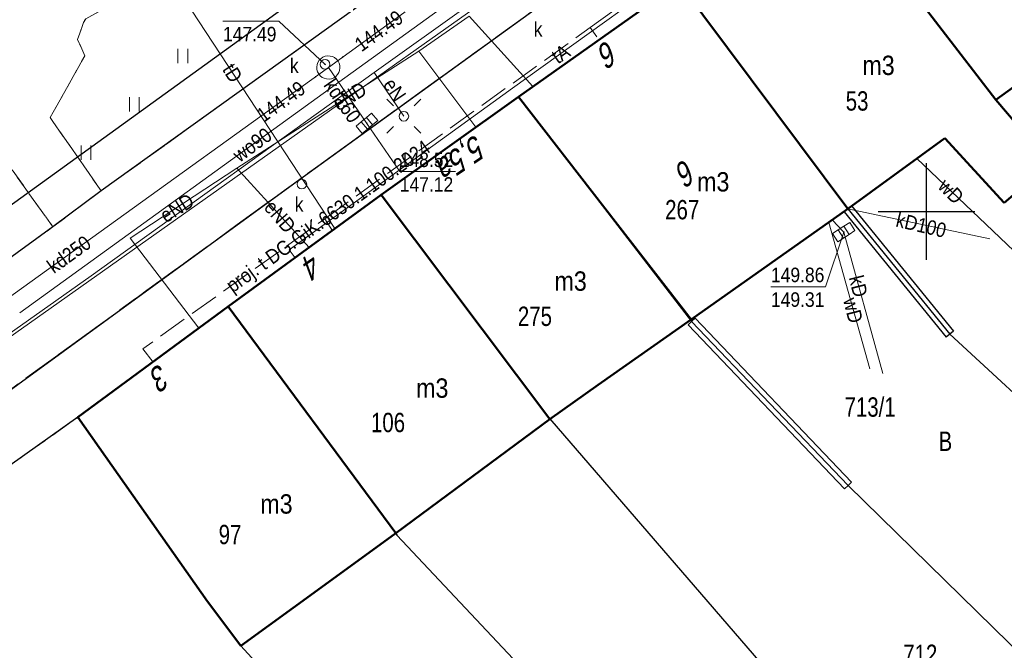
# Model space of a CAD drawing. Header units: metres. Extents: x 5552311 to 5555313, y 5709371 to 5712599.
# Tile 9 of 71: x 5554453 to 5554504, y 5710477 to 5710510. Entities that reach past the tile are written whole.
import ezdxf
from ezdxf.enums import TextEntityAlignment as Align

# ---------------------------------------------------------------- set-up
doc = ezdxf.new("R2010")
doc.units = ezdxf.units.M
doc.header["$MEASUREMENT"] = 0
doc.linetypes.add('1.0_0.5', pattern=[1.5, 1, -0.5])
doc.linetypes.add('1.5_0.5', pattern=[2, 1.5, -0.5])
doc.layers.get('0').update_dxf_attribs({"color": 2, "linetype": 'CONTINUOUS', "lineweight": 5})
for name, color, linetype in [('203-punkt graniczny', 7, 'CONTINUOUS'), ('210-oznaczenie konturu użytku gruntowego', 60, 'CONTINUOUS'), ('211-numer działki ewidencyjnej', 7, 'CONTINUOUS'), ('218-kontur użytku gruntowego', 60, 'CONTINUOUS'), ('219-działka ewidencyjna', 7, 'CONTINUOUS'), ('238-Punkt adresowy budynku', 7, 'CONTINUOUS'), ('312-budynek ewidencyjny', 7, 'CONTINUOUS'), ('312-oznaczenie budynku ewidencyjnego', 7, 'CONTINUOUS'), ('312-oznaczenie budynku ewidencyjnego-Atr117', 7, 'CONTINUOUS'), ('chodnik', 7, 'CONTINUOUS'), ('jezdnia', 7, 'CONTINUOUS'), ('komora podziemna', 7, 'CONTINUOUS'), ('kratka ściekowa', 7, 'CONTINUOUS'), ('krawężnik', 7, 'CONTINUOUS'), ('latarnia', 7, 'CONTINUOUS'), ('przewód elektroenergetyczny podziemny', 7, 'CONTINUOUS'), ('przewód elektroenergetyczny podziemny-Atr1', 7, 'CONTINUOUS'), ('przewód kanalizacyjny', 7, 'CONTINUOUS'), ('przewód kanalizacyjny-Atr1', 7, 'CONTINUOUS'), ('przewód telekomunikacyjny podziemny', 7, 'CONTINUOUS'), ('przewód telekomunikacyjny podziemny - ob. projektowany', 7, 'CONTINUOUS'), ('przewód telekomunikacyjny podziemny - ob. projektowany-Atr1', 7, 'CONTINUOUS'), ('przewód telekomunikacyjny podziemny-Atr1', 7, 'CONTINUOUS'), ('przewód wodociągowy', 7, 'CONTINUOUS'), ('przewód wodociągowy-Atr1', 7, 'CONTINUOUS'), ('rzedna', 7, 'CONTINUOUS'), ('rzedna-Atr2', 7, 'CONTINUOUS'), ('rzedna-Atr3', 7, 'CONTINUOUS'), ('trawnik', 7, 'CONTINUOUS'), ('Wstawianie ramki sekcyjnej z opisem', 7, 'CONTINUOUS'), ('właz do komory lub kanału - okrągły', 7, 'CONTINUOUS'), ('właz do komory lub kanału - okrągły-Atr17', 7, 'CONTINUOUS'), ('ściana oporowa (linia)', 7, 'CONTINUOUS')]:
    doc.layers.add(name, color=color, linetype=linetype)
doc.styles.get("Standard").update_dxf_attribs({"font": 'Working1250', "width": 0.75})
doc.linetypes.add('otdn_500', pattern='A,5,0,[21,ksztalty.shx,S=0.5,R=0,X=0,Y=0]', length=5)

# ---------------------------------------------------------------- blocks, each defined once
blk = doc.blocks.new('203')
at = {"linetype": 'Continuous', "lineweight": 0}
h = blk.add_hatch(color=94, dxfattribs=at)
edge = h.paths.add_edge_path()
edge.add_arc((0, 0), 0.045, 0, 360)
blk = doc.blocks.new('US05')
at = {"color": 0, "linetype": 'Continuous', "lineweight": 13}
for p, q in [((-0.525, -0.25), (-0.525, 0.25)), ((-0.525, 0.25), (-0.175, 0.25)), ((-0.175, -0.25), (-0.175, 0.25)), ((-0.175, 0.25), (0.175, 0.25)), ((0.175, -0.25), (0.175, 0.25)), ((0.175, 0.25), (0.525, 0.25)), ((0.525, -0.25), (0.525, 0.25)), ((-0.525, -0.25), (-0.175, -0.25)), ((-0.175, -0.25), (0.175, -0.25)), ((0.175, -0.25), (0.525, -0.25))]:
    blk.add_line(p, q, dxfattribs=at)
blk = doc.blocks.new('PW01')
at = {"linetype": 'Continuous', "lineweight": 13}
h = blk.add_hatch(color=0, dxfattribs=at)
edge = h.paths.add_edge_path()
edge.add_arc((0, 0), 0.045, 0, 360)
blk = doc.blocks.new('US22')
at = {"color": 0, "linetype": 'Continuous', "lineweight": 13}
blk.add_circle((0, 0), 0.25, dxfattribs=at)
blk = doc.blocks.new('SM01')
at = {"color": 0, "linetype": 'Continuous', "lineweight": 13}
for p, q in [((-0.53, 0.531), (-0.883, 0.884)), ((0.531, 0.531), (0.884, 0.884)), ((-0.53, -0.53), (-0.883, -0.883)), ((0.531, -0.53), (0.884, -0.883))]:
    blk.add_line(p, q, dxfattribs=at)
blk.add_circle((0, 0), 0.25, dxfattribs=at)
blk = doc.blocks.new('TU04')
at = {"color": 0, "linetype": 'Continuous', "lineweight": 13}
for p, q in [((0, 0), (0, 0.75)), ((0.5, 0), (0.5, 0.75))]:
    blk.add_line(p, q, dxfattribs=at)
blk = doc.blocks.new('RAMKA500K')
at = {"color": 0}
for p, q in [((97.5, 250), (102.5, 250)), ((100, 247.5), (100, 250)), ((100, 0), (100, 2.5)), ((97.5, 0), (102.5, 0))]:
    blk.add_line(p, q, dxfattribs=at)

msp = doc.modelspace()

# ---------------------------------------------------------------- linework, layer by layer
at = {"layer": '218-kontur użytku gruntowego', "linetype": 'Continuous', "lineweight": 9, "flags": 128}
for points in [[(5554450.01, 5710498.41), (5554497.13, 5710532.48)], [(5554497.13, 5710532.48), (5554450.01, 5710498.41)], [(5554487.22, 5710511.83), (5554478.92, 5710505.94)], [(5554478.92, 5710505.94), (5554487.22, 5710511.83)], [(5554478.92, 5710505.94), (5554471.81, 5710500.87)], [(5554471.81, 5710500.87), (5554478.92, 5710505.94)], [(5554471.81, 5710500.87), (5554463.92, 5710495.09)], [(5554463.92, 5710495.09), (5554471.81, 5710500.87)], [(5554463.92, 5710495.09), (5554456.15, 5710489.37)], [(5554456.15, 5710489.37), (5554463.92, 5710495.09)], [(5554456.15, 5710489.37), (5554444.93, 5710481.42)], [(5554444.93, 5710481.42), (5554456.15, 5710489.37)]]:
    msp.add_lwpolyline(points, dxfattribs=at)
at = {"layer": '219-działka ewidencyjna', "color": 94, "linetype": 'Continuous', "lineweight": 30, "flags": 128}
for points in [[(5554497.13, 5710532.48), (5554450.01, 5710498.41)], [(5554494.74, 5710517.27), (5554503.66, 5710505.67)], [(5554487.22, 5710511.83), (5554478.92, 5710505.94)], [(5554487.22, 5710511.83), (5554492.17, 5710505.18)], [(5554478.92, 5710505.94), (5554471.81, 5710500.87)], [(5554478.92, 5710505.94), (5554487.86, 5710494.32)], [(5554503.66, 5710505.67), (5554510.33, 5710497.86)], [(5554492.17, 5710505.18), (5554495.93, 5710500.14)], [(5554471.81, 5710500.87), (5554463.92, 5710495.09)], [(5554471.81, 5710500.87), (5554480.53, 5710489.29)], [(5554495.93, 5710500.14), (5554501.2, 5710493.67)], [(5554463.92, 5710495.09), (5554456.15, 5710489.37)], [(5554463.92, 5710495.09), (5554472.63, 5710483.28)], [(5554487.86, 5710494.32), (5554495.94, 5710485.85)], [(5554501.2, 5710493.67), (5554513.15, 5710482.64)], [(5554456.15, 5710489.37), (5554444.93, 5710481.42)], [(5554456.15, 5710489.37), (5554462.84, 5710479.84)], [(5554480.53, 5710489.29), (5554494.46, 5710473.15)], [(5554495.94, 5710485.85), (5554506.76, 5710475.24)], [(5554472.63, 5710483.28), (5554494.19, 5710460.34)], [(5554462.84, 5710479.84), (5554464.57, 5710477.56)], [(5554464.57, 5710477.56), (5554473.97, 5710467.28)]]:
    msp.add_lwpolyline(points, dxfattribs=at)
at = {"layer": '312-budynek ewidencyjny', "color": 8, "linetype": 'Continuous', "lineweight": 50, "flags": 128}
for points in [[(5554494.74, 5710517.27), (5554503.57, 5710505.78)], [(5554503.57, 5710505.78), (5554494.74, 5710517.27)], [(5554478.92, 5710505.94), (5554487.22, 5710511.83)], [(5554487.22, 5710511.83), (5554495.93, 5710500.14)], [(5554495.93, 5710500.14), (5554487.22, 5710511.83)], [(5554506.36, 5710507.8), (5554503.57, 5710505.78)], [(5554503.57, 5710505.78), (5554506.36, 5710507.8)], [(5554471.81, 5710500.87), (5554478.92, 5710505.94)], [(5554478.92, 5710505.94), (5554487.84, 5710494.42)], [(5554487.84, 5710494.42), (5554478.92, 5710505.94)], [(5554503.57, 5710505.78), (5554506.38, 5710502.49)], [(5554506.38, 5710502.49), (5554503.57, 5710505.78)], [(5554500.95, 5710503.79), (5554495.93, 5710500.14)], [(5554504, 5710500.46), (5554500.95, 5710503.79)], [(5554506.38, 5710502.49), (5554504, 5710500.46)], [(5554463.92, 5710495.09), (5554471.81, 5710500.87)], [(5554471.81, 5710500.87), (5554480.53, 5710489.28)], [(5554480.53, 5710489.28), (5554471.81, 5710500.87)], [(5554495.93, 5710500.14), (5554487.84, 5710494.42)], [(5554456.15, 5710489.37), (5554463.92, 5710495.09)], [(5554472.58, 5710483.38), (5554463.92, 5710495.09)], [(5554463.92, 5710495.09), (5554472.58, 5710483.38)], [(5554487.84, 5710494.42), (5554483.03, 5710491.05)], [(5554483.03, 5710491.05), (5554480.53, 5710489.28)], [(5554462.84, 5710479.84), (5554456.15, 5710489.37)], [(5554480.53, 5710489.28), (5554472.58, 5710483.38)], [(5554472.58, 5710483.38), (5554468.72, 5710480.58)], [(5554468.72, 5710480.58), (5554464.57, 5710477.56)], [(5554464.57, 5710477.56), (5554462.84, 5710479.84)]]:
    msp.add_lwpolyline(points, dxfattribs=at)
at = {"layer": 'chodnik', "color": 8, "linetype": '1.0_0.5', "lineweight": 18, "flags": 128}
for points in [[(5554443.41, 5710483.75), (5554443.48, 5710483.32), (5554444.89, 5710481.41), (5554456.15, 5710489.37), (5554463.92, 5710495.09), (5554471.81, 5710500.87), (5554478.92, 5710505.94), (5554487.22, 5710511.83), (5554494.74, 5710517.27), (5554502.24, 5710522.68), (5554509.44, 5710527.98), (5554517.53, 5710533.78), (5554523.91, 5710538.26), (5554526.95, 5710540.3), (5554530.39, 5710542.48), (5554529.99, 5710543.17), (5554531.67, 5710544.37), (5554540.15, 5710548.3), (5554542.17, 5710544.15), (5554543.16, 5710544.62), (5554541.6, 5710547.89), (5554545.78, 5710549.93), (5554545.46, 5710550.59), (5554552.12, 5710553.48), (5554553.39, 5710550.56), (5554546.96, 5710547.54), (5554547.39, 5710546.68), (5554550.44, 5710548.15), (5554556.72, 5710551.2), (5554557.91, 5710550.65), (5554560.57, 5710542.33), (5554562.25, 5710537.06), (5554562.95, 5710534.86), (5554564.19, 5710535.17), (5554563.68, 5710537.46), (5554563.06, 5710540.12), (5554562.14, 5710542.87), (5554557.72, 5710555.64), (5554557.27, 5710556.62), (5554556.75, 5710557.41), (5554555.64, 5710558.2), (5554554.78, 5710558.61), (5554553.78, 5710558.9), (5554553.05, 5710558.68), (5554534.16, 5710549.88), (5554521.64, 5710540.81), (5554505.22, 5710528.95), (5554488.48, 5710516.77), (5554467.28, 5710501.44), (5554443.47, 5710484.11)], [(5554428.68, 5710510.32), (5554428.71, 5710509.3), (5554428.85, 5710508.67), (5554429.18, 5710508.02), (5554431.12, 5710505.17), (5554431.32, 5710505.12), (5554431.07, 5710506.29), (5554431.03, 5710507.25), (5554431.24, 5710508.44), (5554431.65, 5710509.37), (5554432.29, 5710510.32), (5554433.29, 5710511.27), (5554434, 5710511.81), (5554444.33, 5710517.21), (5554446.4, 5710513.15), (5554444.44, 5710509.96), (5554443.56, 5710510), (5554443.1, 5710510.82), (5554441.95, 5710510.8), (5554441.42, 5710509.98), (5554440.44, 5710509.96), (5554439.99, 5710509.05), (5554440.34, 5710508.14), (5554439.92, 5710507.26), (5554440.52, 5710506.42), (5554441.51, 5710506.3), (5554441.99, 5710505.52), (5554443.06, 5710505.47), (5554444.6, 5710506.4), (5554445.11, 5710507), (5554446.04, 5710505.19), (5554445.25, 5710505.1), (5554444.66, 5710504.35), (5554443.68, 5710504.28), (5554443.05, 5710503.38), (5554443.6, 5710502.46), (5554443.17, 5710501.64), (5554443.67, 5710500.76), (5554444.68, 5710500.67), (5554445.14, 5710499.85), (5554446.21, 5710499.93), (5554446.83, 5710500.71), (5554447.76, 5710500.74), (5554448.26, 5710501.67), (5554447.82, 5710502.52), (5554448.35, 5710503.32), (5554451.99, 5710503.2), (5554454.86, 5710499.22), (5554457.35, 5710501.07), (5554454.72, 5710504.86), (5554456.51, 5710508.06), (5554456.13, 5710508.89), (5554456.44, 5710509.78), (5554456.55, 5710509.97), (5554465.15, 5710514.6), (5554465.57, 5710513.75), (5554467.51, 5710514.73), (5554466.99, 5710515.66), (5554470.4, 5710517.43), (5554474.47, 5710517.35), (5554476.66, 5710520.72), (5554484.57, 5710525.04), (5554485.07, 5710524.1), (5554486.93, 5710525.13), (5554486.48, 5710526.01), (5554497.58, 5710531.99), (5554498.19, 5710531.86), (5554498.78, 5710531.64), (5554499.18, 5710531.28), (5554502.01, 5710533.41), (5554501.83, 5710533.8), (5554501.84, 5710534.12), (5554502.03, 5710534.42), (5554509.05, 5710539.4), (5554508.94, 5710540.48), (5554508.06, 5710540.87), (5554508.43, 5710541.64), (5554507.85, 5710542.54), (5554506.95, 5710542.6), (5554506.5, 5710543.63), (5554491.87, 5710538.69), (5554484.57, 5710536.26), (5554478.34, 5710534.15), (5554478.09, 5710534.93), (5554474.12, 5710533.41), (5554474.36, 5710532.77), (5554472.05, 5710531.84), (5554446.11, 5710521.62), (5554445.81, 5710522.28), (5554442.07, 5710520.41), (5554442.42, 5710519.81), (5554435.85, 5710516.32), (5554433.79, 5710515.24), (5554429.41, 5710512.9), (5554429.18, 5710512.41), (5554428.8, 5710511.3)]]:
    msp.add_lwpolyline(points, close=True, dxfattribs=at)
at = {"layer": 'jezdnia', "color": 8, "linetype": '1.5_0.5', "lineweight": 18, "flags": 128}
for points in [[(5554412.43, 5710514.29), (5554408.24, 5710510.92), (5554418.66, 5710508.44), (5554419.59, 5710509.15), (5554420.38, 5710509.5), (5554421.46, 5710509.6), (5554422.36, 5710509.47), (5554423.16, 5710509.24), (5554423.89, 5710508.85), (5554424.46, 5710508.45), (5554428.69, 5710502.64), (5554439.05, 5710488.34), (5554439.27, 5710487.75), (5554439.32, 5710487.1), (5554439.14, 5710486.55), (5554438.1, 5710485.76), (5554437.65, 5710485.71), (5554436.85, 5710485.85), (5554441.68, 5710479.01), (5554444.19, 5710480.86), (5554442.45, 5710483.36), (5554443.47, 5710484.11), (5554467.28, 5710501.44), (5554488.48, 5710516.77), (5554505.22, 5710528.95), (5554521.64, 5710540.81), (5554534.16, 5710549.88), (5554542.28, 5710555.84), (5554542.73, 5710556.08), (5554548.69, 5710558.31), (5554550.14, 5710558.79), (5554550.8, 5710559.03), (5554551.51, 5710559.12), (5554552.37, 5710559.08), (5554553.78, 5710558.9), (5554554.78, 5710558.61), (5554555.64, 5710558.2), (5554556.75, 5710557.41), (5554557.27, 5710556.62), (5554557.72, 5710555.64), (5554562.19, 5710557.43), (5554562.14, 5710560.52), (5554558, 5710570.33), (5554557.22, 5710570.54), (5554556.66, 5710571.02), (5554556.14, 5710571.5), (5554555.73, 5710572.18), (5554551.34, 5710570.77), (5554551.5, 5710569.95), (5554551.48, 5710569.22), (5554551.26, 5710568.27), (5554550.9, 5710567.4), (5554550.49, 5710566.63), (5554550, 5710565.93), (5554549.32, 5710565.24), (5554547.89, 5710564.5), (5554545.11, 5710563.32), (5554541.28, 5710561.94), (5554534.34, 5710559.41), (5554531.12, 5710560.98), (5554521.77, 5710557.63), (5554514.14, 5710555.67), (5554512.15, 5710552.94), (5554509.31, 5710551.99), (5554508.96, 5710551.99), (5554508.15, 5710552.25), (5554507.64, 5710552.54), (5554506.95, 5710553.08), (5554506.33, 5710553.74), (5554505.62, 5710554.6), (5554504.27, 5710557.08), (5554503.76, 5710559.81), (5554500.07, 5710560.85), (5554495.64, 5710558.86), (5554496.41, 5710557.66), (5554496.92, 5710556.29), (5554497.23, 5710555.1), (5554497.4, 5710553.9), (5554497.47, 5710552.1), (5554497.29, 5710550.89), (5554497.03, 5710549.78), (5554496.59, 5710548.91), (5554496.04, 5710547.96), (5554495.73, 5710547.56), (5554494.8, 5710547.25), (5554491.67, 5710548.63), (5554486.93, 5710547.1), (5554485.39, 5710546.56), (5554480.26, 5710544.86), (5554478.27, 5710541.32), (5554476.06, 5710540.6), (5554472.16, 5710539.33), (5554470.22, 5710538.71), (5554468.48, 5710538.32), (5554467.02, 5710538.21), (5554465.68, 5710538.2), (5554464.68, 5710538.33), (5554463.62, 5710538.55), (5554462.32, 5710538.98), (5554460.78, 5710539.89), (5554459.64, 5710540.79), (5554459.04, 5710541.45), (5554456.35, 5710545.55), (5554450.55, 5710542.97), (5554450.88, 5710541.78), (5554451.08, 5710540.23), (5554451.01, 5710538.73), (5554450.66, 5710537.42), (5554450.07, 5710535.93), (5554449.39, 5710534.73), (5554448.6, 5710533.68), (5554447.4, 5710532.83), (5554442.88, 5710530.78), (5554440.1, 5710529.43), (5554437.5, 5710528.21), (5554433.01, 5710525.89), (5554428.59, 5710523.58), (5554424.16, 5710521.11), (5554422.19, 5710520.04), (5554421.57, 5710519.67), (5554417.2, 5710517.18), (5554414.65, 5710515.66)], [(5554428.71, 5710509.3), (5554428.68, 5710510.32), (5554428.8, 5710511.3), (5554429.18, 5710512.41), (5554429.41, 5710512.9), (5554429.89, 5710513.58), (5554430.34, 5710514.03), (5554432.33, 5710515.38), (5554437.11, 5710517.92), (5554442.07, 5710520.41), (5554445.81, 5710522.28), (5554447.94, 5710523.14), (5554451.04, 5710524.57), (5554456.41, 5710526.65), (5554473.26, 5710533.11), (5554474.12, 5710533.41), (5554478.09, 5710534.93), (5554483.66, 5710536.94), (5554498.64, 5710542.03), (5554516.16, 5710548.01), (5554516.93, 5710548), (5554517.64, 5710547.84), (5554518.12, 5710547.63), (5554518.49, 5710547.33), (5554518.69, 5710546.82), (5554518.62, 5710546.31), (5554518.49, 5710545.68), (5554518.25, 5710545.11), (5554502.01, 5710533.41), (5554499.18, 5710531.28), (5554480.51, 5710517.72), (5554457.35, 5710501.07), (5554454.86, 5710499.22), (5554446.83, 5710493.37), (5554446.13, 5710492.94), (5554445.39, 5710492.65), (5554444.53, 5710492.46), (5554443.54, 5710492.36), (5554442.75, 5710492.37), (5554441.95, 5710492.65), (5554440.44, 5710493.3), (5554439.31, 5710494.14), (5554438.58, 5710494.97), (5554431.32, 5710505.12), (5554431.12, 5710505.17), (5554429.18, 5710508.02), (5554428.85, 5710508.67)]]:
    msp.add_lwpolyline(points, close=True, dxfattribs=at)
at = {"layer": 'komora podziemna', "color": 34, "linetype": 'Continuous', "lineweight": 18, "flags": 128}
msp.add_lwpolyline([(5554468.67, 5710507.02), (5554468.59, 5710507.12), (5554468.53, 5710507.23), (5554468.5, 5710507.35), (5554468.49, 5710507.47), (5554468.51, 5710507.6), (5554468.55, 5710507.71), (5554468.62, 5710507.82), (5554468.71, 5710507.91), (5554468.81, 5710507.98), (5554468.93, 5710508.03), (5554469.05, 5710508.05), (5554469.18, 5710508.04), (5554469.3, 5710508.01), (5554469.41, 5710507.96), (5554469.51, 5710507.88), (5554469.59, 5710507.78), (5554469.65, 5710507.67), (5554469.68, 5710507.55), (5554469.69, 5710507.43), (5554469.67, 5710507.3), (5554469.63, 5710507.19), (5554469.56, 5710507.08), (5554469.47, 5710506.99), (5554469.37, 5710506.92), (5554469.25, 5710506.87), (5554469.13, 5710506.85), (5554469, 5710506.86), (5554468.88, 5710506.89), (5554468.77, 5710506.94)], close=True, dxfattribs=at)
at = {"layer": 'krawężnik', "color": 8, "linetype": 'Continuous', "lineweight": 25, "flags": 128}
for points in [[(5554444.89, 5710481.41), (5554444.19, 5710480.86), (5554442.45, 5710483.36), (5554443.47, 5710484.11), (5554467.28, 5710501.44), (5554488.48, 5710516.77), (5554505.22, 5710528.95), (5554521.64, 5710540.81), (5554534.16, 5710549.88), (5554542.28, 5710555.84), (5554542.73, 5710556.08), (5554548.69, 5710558.31), (5554550.14, 5710558.79), (5554550.8, 5710559.03), (5554551.51, 5710559.12), (5554552.37, 5710559.08), (5554553.78, 5710558.9), (5554554.78, 5710558.61), (5554555.64, 5710558.2), (5554556.75, 5710557.41), (5554557.27, 5710556.62), (5554557.72, 5710555.64)], [(5554518.25, 5710545.11), (5554502.01, 5710533.41), (5554499.18, 5710531.28), (5554480.51, 5710517.72), (5554457.35, 5710501.07), (5554454.86, 5710499.22), (5554446.83, 5710493.37), (5554446.13, 5710492.94), (5554445.39, 5710492.65), (5554444.53, 5710492.46), (5554443.54, 5710492.36), (5554442.75, 5710492.37)]]:
    msp.add_lwpolyline(points, dxfattribs=at)
at = {"layer": 'przewód elektroenergetyczny podziemny', "color": 1, "linetype": 'Continuous', "lineweight": 18, "flags": 128}
for points in [[(5554449.63, 5710491.59), (5554456.84, 5710496.68), (5554471.46, 5710507.19), (5554495.34, 5710524.27)], [(5554473.77, 5710508.29), (5554476.36, 5710510.1)], [(5554476.36, 5710510.1), (5554479.65, 5710506.46)], [(5554464.36, 5710502.25), (5554473.77, 5710508.29)], [(5554473.77, 5710508.29), (5554476.71, 5710504.36)], [(5554471.46, 5710507.19), (5554472.99, 5710504.93)], [(5554462.4, 5710493.97), (5554458.85, 5710498.63), (5554464.36, 5710502.25)], [(5554464.36, 5710502.25), (5554468.09, 5710498.14)]]:
    msp.add_lwpolyline(points, dxfattribs=at)
at = {"layer": 'przewód kanalizacyjny', "color": 34, "linetype": 'Continuous', "lineweight": 18, "flags": 128}
for points in [[(5554427.48, 5710507.46), (5554436.43, 5710495.7), (5554438.67, 5710497.03), (5554439.81, 5710495.23), (5554440.65, 5710493.91), (5554443.63, 5710489.11), (5554469.09, 5710507.45), (5554490.58, 5710523.05)], [(5554469.09, 5710507.45), (5554471.08, 5710504.56)], [(5554503.26, 5710498.59), (5554495.93, 5710500.14)], [(5554495.12, 5710499.57), (5554495.72, 5710498.94), (5554497.74, 5710491.63)]]:
    msp.add_lwpolyline(points, dxfattribs=at)
at = {"layer": 'przewód telekomunikacyjny podziemny', "color": 30, "linetype": 'Continuous', "lineweight": 18, "flags": 128}
for points in [[(5554450.27, 5710491.85), (5554495.84, 5710524.13)], [(5554453.88, 5710522.82), (5554469.42, 5710499.12)], [(5554467.37, 5710497.61), (5554467.07, 5710498.02), (5554478.6, 5710506.38), (5554489.03, 5710513.88)]]:
    msp.add_lwpolyline(points, dxfattribs=at)
at = {"layer": 'przewód telekomunikacyjny podziemny - ob. projektowany', "color": 30, "linetype": '1.5_0.5', "lineweight": 18, "flags": 128}
for points in [[(5554482.62, 5710509.52), (5554488.98, 5710514.1), (5554489.48, 5710513.4)], [(5554468.9, 5710499.63), (5554482.62, 5710509.52), (5554483.09, 5710508.85)], [(5554460.04, 5710492.21), (5554459.51, 5710492.91), (5554468.9, 5710499.63), (5554469.31, 5710499)]]:
    msp.add_lwpolyline(points, dxfattribs=at)
at = {"layer": 'przewód wodociągowy', "color": 5, "linetype": 'Continuous', "lineweight": 18, "flags": 128}
for points in [[(5554556.04, 5710561.88), (5554535.46, 5710553.29), (5554511.24, 5710536.47), (5554507.09, 5710533.72), (5554491.27, 5710522.32), (5554469.63, 5710506.69), (5554453.15, 5710494.76)], [(5554504.51, 5710497.98), (5554499.5, 5710502.74)], [(5554497.07, 5710491.87), (5554494.94, 5710499.43)]]:
    msp.add_lwpolyline(points, dxfattribs=at)
at = {"layer": 'rzedna-Atr2', "color": 8, "lineweight": 5, "flags": 128}
for points in [[(5554468.92, 5710507.61), (5554466.53, 5710509.84), (5554463.644, 5710509.84)], [(5554471.08, 5710504.56), (5554472.78, 5710502.07), (5554475.666, 5710502.07)], [(5554495.72, 5710498.94), (5554494.78, 5710496.12), (5554491.958, 5710496.12)]]:
    msp.add_lwpolyline(points, dxfattribs=at)
at = {"layer": 'trawnik', "color": 8, "linetype": '1.0_0.5', "lineweight": 18, "flags": 128}
for points in [[(5554457.35, 5710501.07), (5554480.51, 5710517.72), (5554499.18, 5710531.28), (5554498.78, 5710531.64), (5554498.19, 5710531.86), (5554497.58, 5710531.99), (5554486.48, 5710526.01), (5554486.93, 5710525.13), (5554485.07, 5710524.1), (5554484.57, 5710525.04), (5554476.66, 5710520.72), (5554474.47, 5710517.35), (5554470.4, 5710517.43), (5554466.99, 5710515.66), (5554467.51, 5710514.73), (5554465.57, 5710513.75), (5554465.15, 5710514.6), (5554456.55, 5710509.97), (5554456.44, 5710509.78), (5554456.13, 5710508.89), (5554456.51, 5710508.06), (5554454.72, 5710504.86)], [(5554441.51, 5710506.3), (5554440.52, 5710506.42), (5554439.92, 5710507.26), (5554440.34, 5710508.14), (5554439.99, 5710509.05), (5554440.44, 5710509.96), (5554441.42, 5710509.98), (5554441.95, 5710510.8), (5554443.1, 5710510.82), (5554443.56, 5710510), (5554444.44, 5710509.96), (5554446.4, 5710513.15), (5554444.33, 5710517.21), (5554434, 5710511.81), (5554433.29, 5710511.27), (5554432.29, 5710510.32), (5554431.65, 5710509.37), (5554431.24, 5710508.44), (5554431.03, 5710507.25), (5554431.07, 5710506.29), (5554431.32, 5710505.12), (5554438.58, 5710494.97), (5554439.31, 5710494.14), (5554440.44, 5710493.3), (5554441.95, 5710492.65), (5554442.75, 5710492.37), (5554443.54, 5710492.36), (5554444.53, 5710492.46), (5554445.39, 5710492.65), (5554446.13, 5710492.94), (5554446.83, 5710493.37), (5554454.86, 5710499.22), (5554451.99, 5710503.2), (5554448.35, 5710503.32), (5554447.82, 5710502.52), (5554448.26, 5710501.67), (5554447.76, 5710500.74), (5554446.83, 5710500.71), (5554446.21, 5710499.93), (5554445.14, 5710499.85), (5554444.68, 5710500.67), (5554443.67, 5710500.76), (5554443.17, 5710501.64), (5554443.6, 5710502.46), (5554443.05, 5710503.38), (5554443.68, 5710504.28), (5554444.66, 5710504.35), (5554445.25, 5710505.1), (5554446.04, 5710505.19), (5554445.11, 5710507), (5554444.6, 5710506.4), (5554443.06, 5710505.47), (5554441.99, 5710505.52)]]:
    msp.add_lwpolyline(points, close=True, dxfattribs=at)
at = {"layer": 'ściana oporowa (linia)', "color": 8, "linetype": 'Continuous'}
for p, q in [((5554496.124, 5710500.298), (5554495.93, 5710500.14)), ((5554495.93, 5710500.14), (5554495.736, 5710499.982)), ((5554487.86, 5710494.32), (5554487.679, 5710494.148)), ((5554488.041, 5710494.492), (5554487.86, 5710494.32)), ((5554501.2, 5710493.67), (5554501.006, 5710493.512)), ((5554501.394, 5710493.828), (5554501.2, 5710493.67)), ((5554496.121, 5710486.022), (5554495.94, 5710485.85)), ((5554495.94, 5710485.85), (5554495.759, 5710485.678))]:
    msp.add_line(p, q, dxfattribs=at)
at = {"layer": 'ściana oporowa (linia)', "color": 8}
for p, q in [((5554496.124, 5710500.298), (5554501.394, 5710493.828)), ((5554488.041, 5710494.492), (5554496.121, 5710486.022))]:
    msp.add_line(p, q, dxfattribs=at)
at = {"layer": 'ściana oporowa (linia)', "color": 8, "linetype": 'otdn_500'}
for p, q in [((5554495.736, 5710499.982), (5554501.006, 5710493.512)), ((5554487.679, 5710494.148), (5554495.759, 5710485.678))]:
    msp.add_line(p, q, dxfattribs=at)

# ---------------------------------------------------------------- block references
at = {"layer": '203-punkt graniczny', "color": 8, "linetype": 'Continuous', "lineweight": 18}
for p in [(5554478.92, 5710505.94), (5554503.66, 5710505.67), (5554492.17, 5710505.18), (5554471.81, 5710500.87), (5554495.93, 5710500.14), (5554463.92, 5710495.09), (5554487.86, 5710494.32), (5554501.2, 5710493.67), (5554456.15, 5710489.37), (5554480.53, 5710489.29), (5554495.94, 5710485.85), (5554472.63, 5710483.28), (5554462.84, 5710479.84), (5554464.57, 5710477.56)]:
    msp.add_blockref('203', p, dxfattribs=at)
at = {"layer": 'kratka ściekowa', "color": 34, "linetype": 'Continuous', "lineweight": 18}
for p, rotation in [((5554471.08, 5710504.56), 40.076), ((5554495.72, 5710498.94), 32.905)]:
    msp.add_blockref('US05', p, dxfattribs=dict(at, rotation=rotation))
at = {"layer": 'latarnia', "color": 8, "linetype": 'Continuous', "lineweight": 18}
msp.add_blockref('SM01', (5554472.99, 5710504.93), dxfattribs=at)
at = {"layer": 'rzedna', "color": 8, "linetype": 'Continuous', "lineweight": 18}
for p in [(5554469.83, 5710507.99), (5554468.92, 5710507.61), (5554468.43, 5710506.97), (5554471.08, 5710504.56)]:
    msp.add_blockref('PW01', p, dxfattribs=at)
at = {"layer": 'rzedna', "color": 34, "linetype": 'Continuous', "lineweight": 18, "rotation": 32.905}
msp.add_blockref('PW01', (5554495.72, 5710498.94), dxfattribs=at)
at = {"layer": 'trawnik', "color": 8, "linetype": 'Continuous', "lineweight": 18}
for p in [(5554461.319, 5710507.669), (5554458.819, 5710505.169), (5554456.319, 5710502.669)]:
    msp.add_blockref('TU04', p, dxfattribs=at)
at = {"layer": 'Wstawianie ramki sekcyjnej z opisem', "color": 8, "linetype": 'Continuous', "lineweight": 13}
for p in [(5554400, 5710500), (5554400, 5710500), (5554400, 5710500), (5554400, 5710500), (5554400, 5710250), (5554400, 5710250), (5554400, 5710250), (5554400, 5710250)]:
    msp.add_blockref('RAMKA500K', p, dxfattribs=at)
at = {"layer": 'właz do komory lub kanału - okrągły', "color": 8, "linetype": 'Continuous', "lineweight": 18}
for p in [(5554468.92, 5710507.61), (5554467.72, 5710501.42)]:
    msp.add_blockref('US22', p, dxfattribs=at)

# ---------------------------------------------------------------- texts
at = {"layer": '210-oznaczenie konturu użytku gruntowego', "linetype": 'Continuous', "lineweight": 18, "width": 0.79}
msp.add_text('B', height=1, dxfattribs=at).set_placement((5554500.62, 5710487.63))
at = {"layer": '211-numer działki ewidencyjnej', "color": 94, "linetype": 'Continuous', "lineweight": 30, "width": 0.79}
for s, p in [('713/1', (5554495.76, 5710489.4)), ('712', (5554498.79, 5710476.62))]:
    msp.add_text(s, height=1, dxfattribs=at).set_placement(p)
at = {"layer": '238-Punkt adresowy budynku', "color": 8, "linetype": 'Continuous', "lineweight": 25, "oblique": 15, "width": 0.79}
for s, rotation, p in [('6', 214.063, (5554483.26, 5710508.71)), ('5,5a', 214.177, (5554475.67, 5710503.31)), ('4', 214.905, (5554467.95, 5710497.74)), ('3', 215.037, (5554460.11, 5710491.98))]:
    msp.add_text(s, height=1.25, rotation=rotation, dxfattribs=at).set_placement(p, align=Align.CENTER)
msp.add_text('6', height=1.25, rotation=217.002, dxfattribs=at).set_placement((5554487.33, 5710503.08), align=Align.BOTTOM_LEFT)
at = {"layer": '312-oznaczenie budynku ewidencyjnego', "color": 8, "linetype": 'Continuous', "lineweight": 18, "width": 0.79}
for s, p in [('53', (5554495.82, 5710506.22)), ('267', (5554486.49, 5710500.6)), ('275', (5554478.88, 5710495.09)), ('106', (5554471.29, 5710489.6)), ('97', (5554463.42, 5710483.81))]:
    msp.add_text(s, height=1, dxfattribs=at).set_placement(p, align=Align.TOP_LEFT)
at = {"layer": '312-oznaczenie budynku ewidencyjnego-Atr117', "color": 8, "width": 0.9}
for p in [(5554496.68, 5710508.06), (5554488.14, 5710502.04), (5554480.77, 5710496.91), (5554473.62, 5710491.38)]:
    msp.add_text('m3', height=1, dxfattribs=at).set_placement(p, align=Align.TOP_LEFT)
msp.add_text('m3', height=1, dxfattribs=at).set_placement((5554465.57, 5710484.39))
at = {"layer": 'przewód elektroenergetyczny podziemny-Atr1', "color": 1, "width": 0.9}
for rotation, p in [(31.429, (5554469.41, 5710505.49)), (31.977, (5554460.5, 5710499.71)), (310.875, (5554466, 5710500.43))]:
    msp.add_text('eND', height=0.75, rotation=rotation, dxfattribs=at).set_placement(p, align=Align.MIDDLE_LEFT)
msp.add_text('eN', height=0.75, rotation=304.097, dxfattribs=at).set_placement((5554471.88, 5710506.56))
at = {"layer": 'przewód kanalizacyjny-Atr1', "color": 34, "width": 0.9}
msp.add_text('kd160', height=0.75, rotation=304.551, dxfattribs=at).set_placement((5554469.43, 5710506.96), align=Align.TOP_LEFT)
for s, rotation, p in [('kD100', 346.799, (5554498.45, 5710499.6)), ('kd250', 35.767, (5554454.69, 5710497.07)), ('kD', 284.127, (5554496.34, 5710496.68))]:
    msp.add_text(s, height=0.75, rotation=rotation, dxfattribs=at).set_placement(p, align=Align.MIDDLE_LEFT)
at = {"layer": 'przewód telekomunikacyjny podziemny - ob. projektowany-Atr1', "color": 30, "width": 0.9}
msp.add_text('proj. t DG.GiK.6630.1.100.2024', height=0.75, rotation=35.589, dxfattribs=at).set_placement((5554463.93, 5710496.08), align=Align.MIDDLE_LEFT)
at = {"layer": 'przewód telekomunikacyjny podziemny-Atr1', "color": 30, "width": 0.9}
for s, rotation, p in [('tA', 34.407, (5554480.74, 5710507.91)), ('tA', 34.407, (5554480.74, 5710507.91)), ('tD', 301.942, (5554463.9, 5710507.55))]:
    msp.add_text(s, height=0.75, rotation=rotation, dxfattribs=at).set_placement(p, align=Align.MIDDLE_LEFT)
at = {"layer": 'przewód wodociągowy-Atr1', "color": 5, "width": 0.9}
for s, rotation, p in [('wo90', 35.901, (5554464.28, 5710502.82)), ('wD', 315.158, (5554500.8, 5710501.51)), ('wD', 284.441, (5554496.04, 5710495.53))]:
    msp.add_text(s, height=0.75, rotation=rotation, dxfattribs=at).set_placement(p, align=Align.MIDDLE_LEFT)
at = {"layer": 'rzedna-Atr2', "color": 8, "lineweight": 5, "width": 0.9}
for rotation, p in [(35.977, (5554470.58, 5710508.53)), (35.767, (5554465.52, 5710504.88))]:
    msp.add_text('144.49', height=0.75, rotation=rotation, dxfattribs=at).set_placement(p, align=Align.MIDDLE_LEFT)
msp.add_text('148.52', height=0.75, dxfattribs=at).set_placement((5554472.78, 5710502.078), align=Align.BOTTOM_LEFT)
at = {"layer": 'rzedna-Atr2', "color": 34, "lineweight": 5, "width": 0.9}
msp.add_text('149.86', height=0.75, dxfattribs=at).set_placement((5554491.958, 5710496.128), align=Align.BOTTOM_LEFT)
at = {"layer": 'rzedna-Atr3', "color": 8, "lineweight": 5, "width": 0.9}
for s, p in [('147.49', (5554463.644, 5710508.572)), ('147.12', (5554472.78, 5710500.803))]:
    msp.add_text(s, height=0.75, dxfattribs=at).set_placement(p, align=Align.BOTTOM_LEFT)
at = {"layer": 'rzedna-Atr3', "color": 34, "lineweight": 5, "width": 0.9}
msp.add_text('149.31', height=0.75, dxfattribs=at).set_placement((5554491.958, 5710494.853), align=Align.BOTTOM_LEFT)
at = {"layer": 'właz do komory lub kanału - okrągły-Atr17', "color": 8, "width": 0.9}
for p in [(5554479.7, 5710509.05), (5554467.1, 5710507.17), (5554467.35, 5710500)]:
    msp.add_text('k', height=0.75, dxfattribs=at).set_placement(p)

doc.saveas('drawing.dxf')
